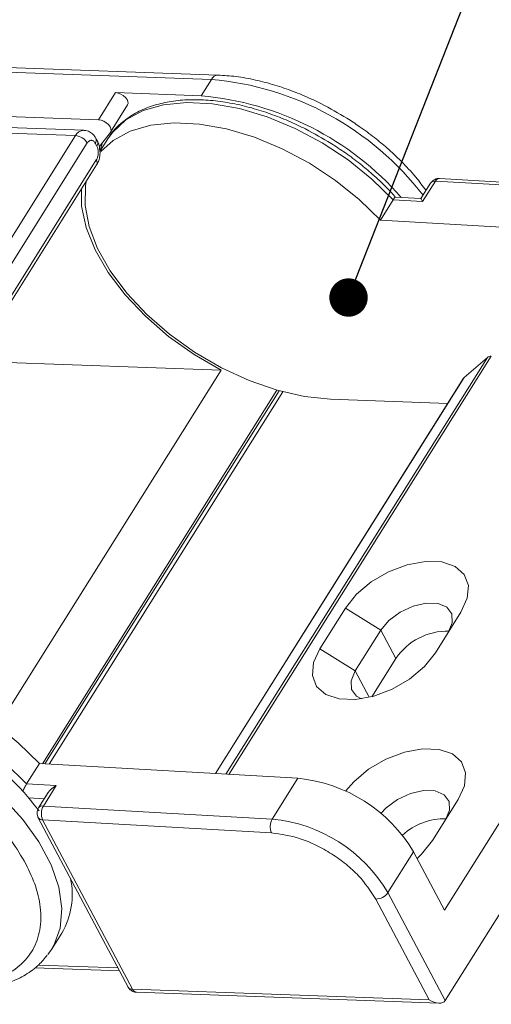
# Model space of a CAD drawing. Header units: millimetres. Extents: x 3578 to 4080, y -235 to 116.
# Tile 33 of 34: x 4001 to 4020, y 25 to 64. Entities that reach past the tile are written whole.
import ezdxf

# ---------------------------------------------------------------- set-up
doc = ezdxf.new("R2010")
doc.units = ezdxf.units.MM
doc.styles.get("Standard").update_dxf_attribs({"font": '仿宋_GB2312.ttf', "width": 0.8})
doc.dimstyles.new('副本 ISO-5', dxfattribs={"dimtxt": 3, "dimasz": 1.5, "dimexe": 1, "dimexo": 0.625, "dimgap": 0.5, "dimtad": 1, "dimtoh": 1, "dimdsep": 46, "dimtxsty": 'Standard', "dimcen": 2.5, "dimadec": 0, "dimazin": 0, "dimtfac": 1, "dimtmove": 0, "dimatfit": 3, "dimfxl": 0, "dimarcsym": 0})

msp = doc.modelspace()

# ---------------------------------------------------------------- linework, layer by layer
at = {"color": 7, "linetype": 'Continuous', "lineweight": 15}
for p, q in [((3999.41, 61.652), (4008.6, 61.319)), ((4008.857, 61.489), (3999.666, 61.822)), ((4008.6, 61.319), (4008.2, 60.681)), ((4004.857, 60.802), (4004.191, 59.74)), ((4004.857, 60.802), (4008.2, 60.681)), ((4004.663, 59.259), (4005.329, 60.321)), ((4004.191, 59.74), (3995.001, 60.073)), ((3995.46, 59.404), (4003.293, 59.12)), ((4003.615, 59.333), (3995.782, 59.617)), ((4003.293, 59.12), (3990.638, 38.93)), ((4004.151, 58.901), (4004.093, 59.011)), ((4004.222, 58.683), (4004.656, 59.249)), ((4004.552, 58.99), (4004.244, 58.497)), ((3991.098, 38.642), (4003.753, 58.832)), ((4004.067, 58.82), (4004.125, 58.709)), ((4004.352, 58.852), (4004.248, 58.497)), ((4004.106, 58.167), (3991.45, 37.977)), ((4004.251, 58.433), (4004.239, 58.54)), ((3991.463, 37.785), (4004.118, 57.974)), ((4026.457, 56.935), (4017.516, 57.443)), ((4017.169, 57.264), (4016.79, 56.659)), ((4016.856, 56.539), (4017.355, 57.336)), ((4017.355, 57.336), (4026.296, 56.828)), ((4016.79, 56.659), (4015.797, 56.716)), ((4015.203, 55.808), (4015.703, 56.605)), ((4015.703, 56.605), (4016.856, 56.539)), ((4015.203, 55.808), (4025.297, 55.234)), ((4009.287, 34.135), (4019.538, 50.488)), ((3999.306, 50.297), (4008.982, 49.947)), ((4019.385, 50.445), (4009.166, 34.142)), ((4017.711, 28.82), (4031.032, 50.072)), ((4019.385, 50.445), (4018.476, 49.657)), ((4008.982, 49.947), (4000.254, 36.022)), ((4017.739, 25.286), (4033.059, 49.726)), ((4018.451, 49.627), (4008.759, 34.165)), ((4008.765, 34.165), (4018.476, 49.657)), ((4011.162, 49.166), (4002, 34.549)), ((4002.1, 34.544), (4011.25, 49.141)), ((4002.259, 34.534), (4011.391, 49.103)), ((4013.26, 48.814), (4017.837, 48.648)), ((4012.843, 39.048), (4013.842, 40.642)), ((4013.842, 40.642), (4015.222, 39.777)), ((4018.354, 40.479), (4017.355, 38.885)), ((4014.223, 38.183), (4015.222, 39.777)), ((4015.222, 39.777), (4015.81, 38.669)), ((4014.223, 38.183), (4012.843, 39.048)), ((4014.872, 37.173), (4015.81, 38.669)), ((4014.772, 37.148), (4014.223, 38.183)), ((4001.382, 33.759), (4001.882, 34.556)), ((4011.975, 33.982), (4001.882, 34.556)), ((4011.975, 33.982), (4010.976, 32.388)), ((4002.535, 33.693), (4001.382, 33.759)), ((4002.036, 32.896), (4002.535, 33.693)), ((4001.466, 33.21), (4002.071, 33.176)), ((4002.229, 33.428), (4001.85, 32.824)), ((4018.244, 33.147), (4017.245, 31.553)), ((4010.976, 32.388), (4002.036, 32.896)), ((4001.836, 32.44), (4005.347, 25.815)), ((4010.949, 31.846), (4002.009, 32.354)), ((4002.009, 32.354), (4005.52, 25.729)), ((4015.502, 29.508), (4016.501, 31.102)), ((4016.501, 31.102), (4017.711, 28.82)), ((4017.739, 25.286), (4015.502, 29.508)), ((4015.022, 29.254), (4017.113, 25.309)), ((4002.355, 27.287), (4002.754, 27.924)), ((4002.355, 27.287), (4002.216, 27.087)), ((4004.949, 26.565), (4001.843, 26.677)), ((4001.701, 26.57), (4005.01, 26.45)), ((4017.113, 25.309), (4005.52, 25.729)), ((4005.672, 25.611), (4017.487, 25.183))]:
    msp.add_line(p, q, dxfattribs=at)
at = {"color": 7, "linetype": 'Continuous', "lineweight": 15, "flags": 128}
for points in [[(4005.329, 60.321), (4005.348, 60.373), (4005.343, 60.449), (4005.307, 60.531), (4005.244, 60.613), (4005.159, 60.688), (4005.06, 60.747), (4004.956, 60.786), (4004.857, 60.802)], [(4015.703, 56.605), (4014.876, 57.417), (4013.946, 58.167), (4012.935, 58.834), (4011.871, 59.401), (4010.782, 59.853), (4009.696, 60.178), (4008.641, 60.368), (4007.645, 60.418), (4006.734, 60.327), (4005.933, 60.097), (4005.261, 59.733), (4004.736, 59.246), (4004.552, 58.99)], [(4004.191, 59.74), (4004.29, 59.724), (4004.394, 59.684), (4004.493, 59.625), (4004.578, 59.551), (4004.641, 59.469), (4004.677, 59.386), (4004.682, 59.311), (4004.656, 59.249)], [(4004.284, 58.505), (4004.761, 58.936), (4005.433, 59.3), (4006.235, 59.53), (4007.146, 59.621), (4008.141, 59.571), (4009.196, 59.381), (4010.283, 59.056), (4011.372, 58.604), (4012.436, 58.037), (4013.446, 57.37), (4014.377, 56.62), (4015.203, 55.808)], [(4008.982, 49.947), (4007.923, 50.56), (4006.928, 51.268), (4006.022, 52.052), (4005.228, 52.891), (4004.567, 53.764), (4004.057, 54.649), (4003.709, 55.523), (4003.533, 56.363), (4003.522, 57.023)], [(4013.26, 48.814), (4012.238, 48.92), (4011.167, 49.165), (4010.076, 49.542), (4008.994, 50.042), (4007.948, 50.65), (4006.966, 51.352), (4006.074, 52.129), (4005.296, 52.961), (4004.65, 53.825), (4004.155, 54.7), (4003.824, 55.562), (4003.664, 56.389), (4003.681, 57.159), (4003.709, 57.323)], [(4018.476, 49.657), (4018.458, 49.637), (4018.451, 49.627)], [(4013.842, 40.642), (4014.271, 41.178), (4014.848, 41.663), (4015.527, 42.06), (4016.251, 42.334), (4016.963, 42.465), (4017.606, 42.442), (4018.125, 42.266), (4018.481, 41.952), (4018.644, 41.526), (4018.6, 41.021), (4018.354, 40.479)], [(4015.222, 39.777), (4015.541, 40.156), (4015.98, 40.483), (4016.486, 40.719), (4016.998, 40.836), (4017.456, 40.82), (4017.802, 40.672), (4017.996, 40.41), (4018.014, 40.066), (4017.854, 39.682)], [(4017.355, 38.885), (4016.925, 38.349), (4016.348, 37.864), (4015.67, 37.468), (4014.945, 37.193), (4014.233, 37.062), (4013.591, 37.085), (4013.071, 37.261), (4012.715, 37.575), (4012.553, 38.001), (4012.596, 38.506), (4012.843, 39.048)], [(4001.882, 34.556), (4001.055, 35.368), (4000.125, 36.118), (3999.114, 36.785), (3998.051, 37.351), (3996.961, 37.804), (3995.875, 38.129), (3994.82, 38.319), (3993.824, 38.369), (3992.914, 38.278), (3992.112, 38.048), (3991.44, 37.684), (3991.093, 37.393)], [(4014.468, 37.089), (4014.276, 37.193), (4014.082, 37.455), (4014.063, 37.799), (4014.223, 38.183)], [(3991.929, 37.362), (3992.414, 37.481), (3993.325, 37.572), (3994.321, 37.522), (3995.375, 37.332), (3996.462, 37.007), (3997.551, 36.554), (3998.615, 35.988), (3999.625, 35.321), (4000.556, 34.571), (4001.382, 33.759)], [(3993.147, 36.666), (3994.192, 36.556), (3995.286, 36.302), (3996.4, 35.91), (3997.504, 35.391), (3998.566, 34.76), (3999.559, 34.033), (4000.455, 33.231), (4001.23, 32.375), (4001.863, 31.489), (4002.336, 30.597), (4002.636, 29.723), (4002.755, 28.891), (4002.691, 28.123), (4002.444, 27.442), (4002.355, 27.287)], [(4013.845, 33.476), (4014.162, 33.846), (4014.739, 34.332), (4015.417, 34.728), (4016.142, 35.003), (4016.854, 35.134), (4017.496, 35.111), (4018.016, 34.935), (4018.372, 34.621), (4018.534, 34.194), (4018.491, 33.689), (4018.244, 33.147)], [(4015.226, 32.604), (4015.431, 32.824), (4015.87, 33.151), (4016.376, 33.388), (4016.889, 33.505), (4017.346, 33.488), (4017.692, 33.34), (4017.886, 33.078), (4017.905, 32.735), (4017.745, 32.35)], [(4017.245, 31.553), (4016.816, 31.018), (4016.636, 30.847)]]:
    msp.add_lwpolyline(points, dxfattribs=at)
at = {"color": 7, "linetype": 'Continuous', "lineweight": 15}
for centre, radius, start, end in [((4008.867, 61.195), 0.294, 91.7468, 155.1976), ((4007.603, 49.686), 11.676, 37.4646, 85.1046), ((4007.168, 48.978), 11.748, 41.1103, 84.961), ((4003.64, 58.947), 0.387, 94.0455, 153.5022), ((4003.245, 58.532), 0.59, 30.5277, 85.3168), ((4003.914, 58.938), 0.193, 322.305, 22.1344), ((4003.973, 58.828), 0.193, 322.305, 22.1344), ((4003.949, 58.06), 0.189, 332.9356, 34.2211), ((4017.524, 57.256), 0.187, 92.4044, 154.6391), ((4017.32, 57.152), 0.188, 79.2161, 143.4859), ((4019.517, 50.27), 0.22, 84.6225, 127.1427), ((4017.814, 37.317), 2.418, 88.3135, 145.996), ((3992.554, 25.679), 11.667, 37.0125, 85.1186), ((4011.403, 28.088), 5.922, 30.5912, 84.4585), ((4002.003, 32.706), 0.193, 80.22, 142.4974), ((4002.56, 32.598), 0.603, 150.3542, 203.8913), ((4001.997, 32.547), 0.193, 213.6459, 273.5451), ((4011.5, 32.09), 0.603, 150.3542, 203.8913), ((4010.404, 26.494), 5.922, 30.5912, 84.4585), ((4017.723, 29.947), 2.455, 88.774, 132.4488), ((4000.201, 29.431), 2.965, 329.4525, 12.1517), ((4015.017, 29.844), 0.59, 270.5319, 325.3126), ((4005.508, 25.922), 0.193, 213.6171, 273.5476), ((4005.692, 25.794), 0.184, 200.6664, 263.8659)]:
    msp.add_arc(centre, radius, start, end, dxfattribs=at)
for centre, major_axis, ratio, start_param, end_param in [((4016.995, 56.263), (0.205, -0.396), 0.010401, 2.338399, 3.135445), ((4002.675, 33.417), (-0.482, -0.249), 0.570406, 4.706241, 5.515583), ((4017.279, 25.575), (0.46, -0.288), 0.577335, 4.712348, 6.283145)]:
    msp.add_ellipse(centre, major_axis=major_axis, ratio=ratio, start_param=start_param, end_param=end_param, dxfattribs=at)
for points, knots in [([(4013.897, 59.799), (4013.568, 59.995), (4013.104, 60.269), (4012.396, 60.608), (4011.789, 60.863), (4011.066, 61.112), (4010.319, 61.308), (4009.571, 61.444), (4009.092, 61.473), (4008.858, 61.487)], [0, 0, 0, 0, 0.201444, 0.283059, 0.417662, 0.555972, 0.702917, 0.854686, 1, 1, 1, 1]), ([(4013.279, 58.814), (4012.948, 59.01), (4012.483, 59.286), (4011.773, 59.626), (4011.166, 59.883), (4010.444, 60.133), (4009.699, 60.332), (4008.94, 60.469), (4008.19, 60.535), (4007.464, 60.523), (4006.776, 60.428), (4006.136, 60.246), (4005.551, 59.975), (4005.048, 59.598), (4004.727, 59.289), (4004.62, 59.085), (4004.611, 59.067)], [0, 0, 0, 0, 0.100664, 0.141276, 0.208262, 0.277051, 0.35008, 0.425438, 0.502439, 0.580623, 0.659805, 0.73999, 0.821483, 0.904987, 0.99189, 1, 1, 1, 1]), ([(4016.989, 56.977), (4016.858, 57.153), (4016.567, 57.544), (4016.046, 58.101), (4015.501, 58.613), (4014.952, 59.067), (4014.43, 59.455), (4014.059, 59.695), (4013.897, 59.799)], [0, 0, 0, 0, 0.166944, 0.370937, 0.551373, 0.697007, 0.867582, 1, 1, 1, 1]), ([(4004.088, 59.008), (4004.068, 59.047), (4004.017, 59.142), (4003.886, 59.254), (4003.738, 59.329), (4003.642, 59.325), (4003.612, 59.324)], [0, 0, 0, 0, 0.212364, 0.528977, 0.850853, 1, 1, 1, 1]), ([(4003.753, 58.832), (4003.776, 58.861), (4003.812, 58.907), (4003.869, 58.935), (4003.914, 58.941), (4003.959, 58.931), (4004.014, 58.9), (4004.046, 58.852), (4004.067, 58.82)], [0, 0, 0, 0, 0.239443, 0.369379, 0.5, 0.629936, 0.760557, 1, 1, 1, 1]), ([(4004.125, 58.709), (4004.142, 58.671), (4004.167, 58.612), (4004.18, 58.514), (4004.182, 58.436), (4004.175, 58.358), (4004.154, 58.261), (4004.125, 58.204), (4004.106, 58.167)], [0, 0, 0, 0, 0.239443, 0.369379, 0.5, 0.629936, 0.760557, 1, 1, 1, 1]), ([(4004.239, 58.54), (4004.234, 58.607), (4004.228, 58.714), (4004.188, 58.832), (4004.158, 58.881), (4004.147, 58.897)], [0, 0, 0, 0, 0.524322, 0.836245, 1, 1, 1, 1]), ([(4015.799, 56.705), (4015.689, 56.829), (4015.41, 57.143), (4014.939, 57.579), (4014.395, 58.035), (4013.858, 58.439), (4013.467, 58.692), (4013.279, 58.814)], [0, 0, 0, 0, 0.158422, 0.399507, 0.586503, 0.80058, 1, 1, 1, 1]), ([(4004.116, 57.976), (4004.138, 58.015), (4004.193, 58.108), (4004.237, 58.266), (4004.247, 58.383), (4004.251, 58.433)], [0, 0, 0, 0, 0.28708, 0.693262, 1, 1, 1, 1]), ([(4017.517, 57.443), (4017.516, 57.443), (4017.468, 57.454), (4017.371, 57.429), (4017.249, 57.368), (4017.195, 57.297), (4017.17, 57.263)], [0, 0, 0, 0, 0.005333, 0.35853, 0.693342, 1, 1, 1, 1]), ([(4015.801, 56.707), (4015.801, 56.71), (4015.8, 56.72), (4015.786, 56.712), (4015.764, 56.692), (4015.736, 56.656), (4015.714, 56.622), (4015.703, 56.605)], [0, 0, 0, 0, 0.111016, 0.354647, 0.581991, 0.795949, 1, 1, 1, 1]), ([(4001.352, 30.635), (4001.174, 30.939), (4000.806, 31.563), (4000.004, 32.498), (3999.016, 33.406), (3997.866, 34.225), (3996.628, 34.903), (3995.38, 35.397), (3994.188, 35.711), (3993.466, 35.769), (3993.116, 35.798)], [0, 0, 0, 0, 0.116516, 0.240011, 0.368641, 0.5, 0.631359, 0.759989, 0.883484, 1, 1, 1, 1]), ([(4001.231, 33.472), (4001.231, 33.473), (4001.243, 33.499), (4001.27, 33.555), (4001.309, 33.631), (4001.347, 33.702), (4001.371, 33.74), (4001.382, 33.759)], [0, 0, 0, 0, 0.008576, 0.280307, 0.533857, 0.772463, 1, 1, 1, 1]), ([(4001.851, 32.823), (4001.849, 32.822), (4001.827, 32.796), (4001.804, 32.73), (4001.796, 32.666), (4001.791, 32.634)], [0, 0, 0, 0, 0.030928, 0.510071, 1, 1, 1, 1]), ([(4001.791, 32.634), (4001.794, 32.583), (4001.798, 32.515), (4001.829, 32.456), (4001.837, 32.441)], [0, 0, 0, 0, 0.744534, 1, 1, 1, 1]), ([(4015.022, 29.254), (4014.822, 29.564), (4014.513, 30.042), (4013.868, 30.628), (4013.305, 31.036), (4012.695, 31.374), (4011.887, 31.713), (4011.319, 31.794), (4010.949, 31.846)], [0, 0, 0, 0, 0.239786, 0.368572, 0.5, 0.631428, 0.760214, 1, 1, 1, 1]), ([(3998.372, 25.879), (3998.706, 25.883), (3999.393, 25.891), (4000.292, 26.129), (4001.054, 26.55), (4001.609, 27.162), (4001.919, 27.929), (4001.965, 28.799), (4001.787, 29.712), (4001.494, 30.334), (4001.352, 30.635)], [0, 0, 0, 0, 0.116516, 0.240011, 0.368641, 0.5, 0.631359, 0.759989, 0.883484, 1, 1, 1, 1]), ([(3998.615, 25.693), (3998.631, 25.691), (3998.904, 25.669), (3999.406, 25.7), (4000.108, 25.797), (4000.761, 25.993), (4001.354, 26.286), (4001.844, 26.638), (4002.079, 26.934), (4002.182, 27.063)], [0, 0, 0, 0, 0.010453, 0.176531, 0.344832, 0.515146, 0.687769, 0.863787, 1, 1, 1, 1]), ([(4005.348, 25.815), (4005.35, 25.81), (4005.369, 25.77), (4005.427, 25.704), (4005.533, 25.637), (4005.623, 25.605), (4005.67, 25.612), (4005.672, 25.612)], [0, 0, 0, 0, 0.0427, 0.328088, 0.643417, 0.984871, 1, 1, 1, 1])]:
    msp.add_open_spline(points, degree=3, knots=knots, dxfattribs=at)

# ---------------------------------------------------------------- leaders
at = {"color": 5, "lineweight": 9}
msp.add_leader([(4013.96, 52.787), (4024.988, 80.876), (4026.488, 80.876)], dimstyle='副本 ISO-5', override={"dimgap": 0.5, "dimtad": 0, "dimldrblk": 'Dot'}, dxfattribs=at)

doc.saveas('drawing.dxf')
